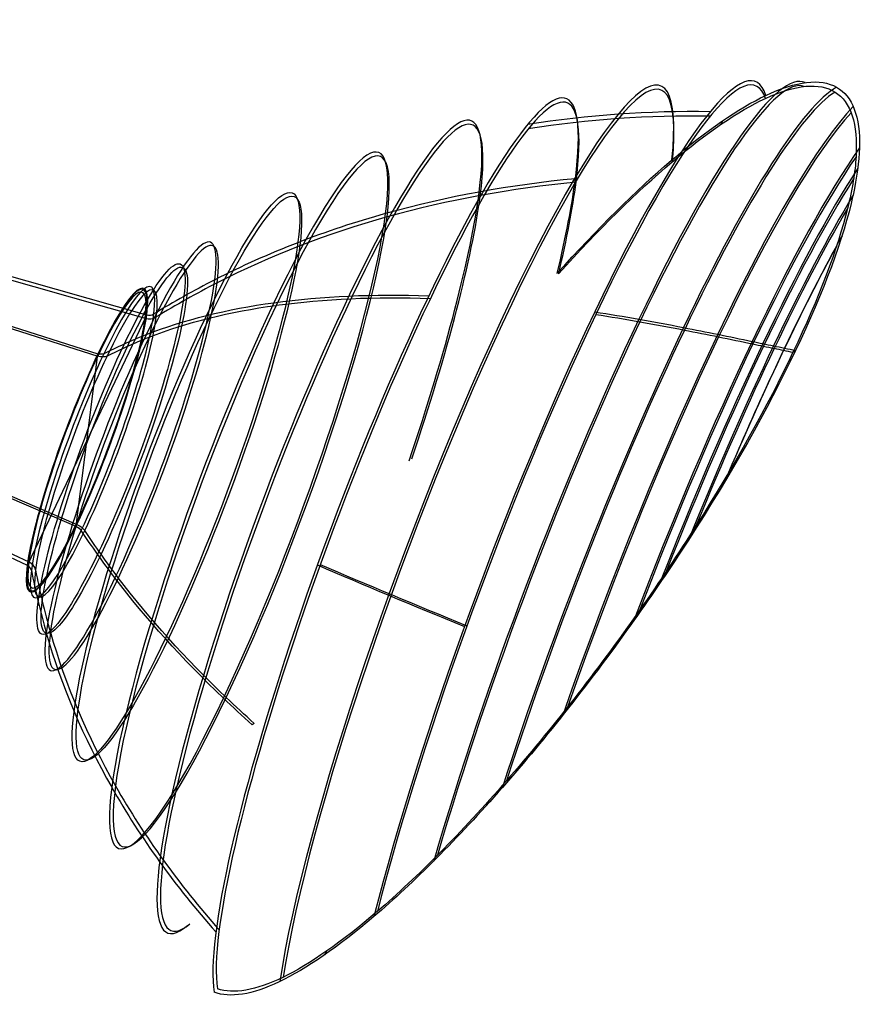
# Model space of a CAD drawing. Extents: x -334 to 592, y -3 to 481.
# Tile 37 of 37: x 393 to 592, y 76 to 311. Entities that reach past the tile are written whole.
import ezdxf

# ---------------------------------------------------------------- set-up
doc = ezdxf.new("R2010")
doc.units = 0
doc.header["$MEASUREMENT"] = 0
doc.layers.add('DEFAULT', color=178, linetype='CONTINUOUS')

msp = doc.modelspace()

# ---------------------------------------------------------------- linework, layer by layer
at = {"layer": 'DEFAULT'}
for p, q in [((559.39, 285.67, 272.31), (559.8, 286.52, 271.73)), ((353.01, 260.17, 271.87), (422.75, 240.29, 278.8)), ((352.73, 259.37, 272.4), (422.38, 239.51, 279.32)), ((343.46, 252.55, 315.09), (411.17, 231.04, 331.23)), ((343.48, 251.99, 314.26), (411.1, 230.51, 330.38)), ((422.63, 240.03, 278.98), (394.47, 181.03, 318.47)), ((577.09, 231.85, 450.7), (576.46, 231.41, 449.6)), ((405.95, 190.13, 266.39), (411.15, 230.93, 331.06)), ((329.59, 211.11, 304.72), (394.35, 180.77, 318.65)), ((330.05, 211.85, 304.21), (394.72, 181.55, 318.13)), ((383.55, 199.64, 264.64), (405.94, 190.02, 266.22)), ((383.71, 200.14, 265.49), (406, 190.55, 267.07)), ((448.32, 143.15, 226.43), (447.84, 142.81, 225.58)), ((465.12, 88.13, 404.55), (465.53, 88.99, 403.98))]:
    msp.add_line(p, q, dxfattribs=at)
at = {"layer": 'DEFAULT', "extrusion": (0.801426, -0.545971, -0.244195)}
for points in [[(312.52, 405.58), (312.38, 402.39), (312.3, 399.24), (312.3, 396.13), (312.37, 393.09), (312.49, 390.34), (312.67, 387.54), (312.91, 384.7), (313.21, 381.83), (313.59, 378.93), (314.02, 376.01), (314.53, 373.09), (315.1, 370.18), (315.74, 367.28), (316.43, 364.4), (317.19, 361.56), (318.01, 358.75), (318.88, 356), (319.79, 353.3), (320.75, 350.66), (321.75, 348.1), (322.66, 345.88), (323.63, 343.64), (324.66, 341.38), (325.75, 339.11), (326.9, 336.84), (328.1, 334.57), (329.36, 332.32), (330.66, 330.09), (332.01, 327.88), (333.41, 325.71), (334.83, 323.58), (336.3, 321.49), (337.78, 319.46), (339.29, 317.49), (340.81, 315.58), (342.34, 313.73), (343.77, 312.06), (345.27, 310.39), (346.83, 308.71), (348.43, 307.04), (350.09, 305.38), (351.8, 303.74), (353.54, 302.13), (355.32, 300.55), (357.13, 299), (358.97, 297.49), (360.83, 296.03), (362.69, 294.62), (364.57, 293.25), (366.45, 291.94), (368.31, 290.69), (370.17, 289.5), (372.04, 288.34), (373.98, 287.2), (375.97, 286.07), (378, 284.96), (380.09, 283.89), (382.21, 282.84), (384.36, 281.84), (386.53, 280.87), (388.73, 279.94), (390.94, 279.07), (393.15, 278.23), (395.36, 277.45), (397.56, 276.72), (399.75, 276.04), (401.9, 275.42), (404.03, 274.84), (406.35, 274.26), (408.73, 273.71), (411.16, 273.2), (413.64, 272.73), (416.15, 272.31), (418.69, 271.94), (421.25, 271.62), (423.82, 271.36), (426.4, 271.14), (428.97, 270.98), (431.54, 270.87), (434.08, 270.82), (436.6, 270.81), (439.08, 270.86), (441.53, 270.95), (443.92, 271.08), (446.66, 271.29), (449.45, 271.56), (452.28, 271.9), (455.14, 272.3), (458.02, 272.77), (460.92, 273.32), (463.82, 273.93), (466.71, 274.6), (469.58, 275.35), (472.43, 276.15), (475.25, 277.01), (478.03, 277.92), (480.75, 278.89), (483.42, 279.9), (486.02, 280.94), (488.55, 282.02), (491.33, 283.27), (494.13, 284.61), (496.94, 286.03), (499.76, 287.54)], [(499.88, 288.82), (498.19, 287.9), (496.72, 287.12), (493.79, 285.63), (490.87, 284.22), (487.97, 282.92), (485.46, 281.85), (482.88, 280.82), (480.24, 279.82), (477.54, 278.87), (474.79, 277.97), (472, 277.12), (469.17, 276.32), (466.32, 275.59), (463.46, 274.92), (460.59, 274.32), (457.72, 273.78), (454.86, 273.31), (452.03, 272.91), (449.22, 272.58), (446.46, 272.31), (443.74, 272.11), (441.38, 271.98), (438.96, 271.89), (436.5, 271.85), (434, 271.85), (431.48, 271.91), (428.94, 272.02), (426.39, 272.18), (423.84, 272.39), (421.29, 272.66), (418.76, 272.98), (416.24, 273.34), (413.76, 273.76), (411.31, 274.22), (408.9, 274.73), (406.54, 275.27), (404.24, 275.85), (402.14, 276.42), (400, 277.04), (397.84, 277.71), (395.66, 278.44), (393.47, 279.21), (391.28, 280.04), (389.1, 280.91), (386.92, 281.82), (384.77, 282.78), (382.64, 283.78), (380.54, 284.81), (378.47, 285.88), (376.46, 286.97), (374.49, 288.09), (372.57, 289.22), (370.71, 290.37), (368.88, 291.55), (367.03, 292.79), (365.17, 294.08), (363.32, 295.43), (361.47, 296.83), (359.63, 298.28), (357.81, 299.77), (356.01, 301.31), (354.25, 302.87), (352.52, 304.47), (350.84, 306.09), (349.19, 307.73), (347.6, 309.39), (346.06, 311.05), (344.58, 312.71), (343.15, 314.36), (341.64, 316.19), (340.14, 318.08), (338.64, 320.03), (337.17, 322.04), (335.72, 324.11), (334.31, 326.22), (332.93, 328.37), (331.59, 330.55), (330.29, 332.76), (329.05, 335), (327.86, 337.24), (326.72, 339.49), (325.64, 341.74), (324.62, 343.98), (323.65, 346.19), (322.75, 348.39), (321.76, 350.92), (320.81, 353.53), (319.9, 356.21), (319.04, 358.94), (318.23, 361.72), (317.48, 364.54), (316.79, 367.39), (316.15, 370.26), (315.59, 373.15), (315.09, 376.04), (314.65, 378.92), (314.28, 381.79), (313.97, 384.64), (313.73, 387.46), (313.55, 390.23), (313.43, 392.95), (313.36, 396.13), (313.37, 399.37), (313.45, 402.66), (313.52, 404.33), (313.63, 406.24)]]:
    msp.add_lwpolyline(points, dxfattribs=at)
at = {"layer": 'DEFAULT', "extrusion": (0.927086, -0.346159, 0.143825)}
for centre, radius in [((340.14, 251.16, 374.25), 72.16), ((340.14, 251.16, 375), 71.49), ((340.14, 251.16, 355.02), 46.99), ((340.14, 251.16, 355.86), 46.44)]:
    msp.add_circle(centre, radius, dxfattribs=at)
for centre, radius, start, end in [((340.14, 251.16, 448.16), 126.63, 331.3107, 145.6777), ((340.14, 251.16, 448.59), 125.73, 331.7278, 145.2606), ((340.14, 251.16, 469.16), 135.49, 349.6022, 127.3862), ((340.14, 251.16, 469.51), 134.55, 350.0789, 126.9095), ((340.14, 251.16, 428.03), 115.95, 328.4942, 165.8559), ((340.14, 251.16, 480.22), 139.4, 359.2191, 117.7693), ((340.14, 251.16, 428.54), 115.09, 328.4942, 165.4545), ((340.14, 251.16, 480.54), 138.45, 359.765, 117.2233), ((340.14, 251.16, 408.48), 103.09, 328.4942, 194.5633), ((340.14, 251.16, 409.07), 102.29, 328.4942, 194.0665), ((340.14, 251.16, 491.4), 142.96, 9.5501, 107.4382), ((340.14, 251.16, 491.69), 142, 10.2039, 106.7844), ((340.14, 251.16, 391), 87.58, 328.4942, 58.4942), ((340.14, 251.16, 500.01), 145.52, 18.4194, 98.5689), ((340.14, 251.16, 500.29), 144.56, 19.228, 97.7604), ((340.14, 251.16, 390.33), 88.32, 328.4942, 58.4942), ((340.14, 251.16, 508.65), 147.98, 29.0551, 87.9333), ((340.14, 251.16, 508.92), 147.02, 30.1739, 86.8145), ((340.14, 251.16, 511.33), 148.73, 33.0443, 83.9441), ((340.14, 251.16, 428.03), 115.95, 311.1325, 328.4942), ((340.14, 251.16, 428.54), 115.09, 311.5338, 328.4942), ((340.14, 251.16, 511.6), 147.77, 34.3532, 82.6351), ((340.14, 251.16, 408.48), 103.09, 282.4251, 328.4942), ((340.14, 251.16, 409.07), 102.29, 282.9219, 328.4942), ((340.14, 251.16, 514.01), 149.48, 37.6896, 79.2988), ((340.14, 251.16, 360.02), 54.34, 328.4942, 58.4942), ((340.14, 251.16, 514.27), 148.51, 39.3202, 77.6682), ((340.14, 251.16, 390.33), 88.32, 58.4942, 328.4942), ((340.14, 251.16, 391), 87.58, 58.4942, 328.4942), ((340.14, 251.16, 360.84), 53.77, 328.4942, 58.4942), ((340.14, 251.16, 516.79), 150.25, 43.8531, 73.1353), ((340.14, 251.16, 516.63), 149.17, 44.9922, 71.9961), ((340.14, 251.16, 348.85), 37.52, 328.4959, 58.4959), ((340.14, 251.16, 348.85), 37.52, 328.4959, 58.4959), ((340.12, 251.25, 348.85), 38.26, 328.3975, 58.3948), ((340.14, 251.16, 351.14), 38.95, 328.4942, 58.4942), ((340.14, 251.16, 360.02), 54.34, 58.4942, 328.4942), ((340.14, 251.16, 350.28), 39.47, 328.4942, 58.4942), ((340.14, 251.16, 360.84), 53.77, 58.4942, 328.4942), ((340.14, 251.16, 348.85), 38.52, 328.4942, 58.4942), ((340.14, 251.16, 348.85), 38.52, 148.4942, 328.4942), ((340.14, 251.16, 350.28), 39.47, 58.4942, 328.4942), ((340.14, 251.16, 351.14), 38.95, 58.4942, 328.4942), ((340.05, 251.14, 348.85), 38.26, 238.5936, 328.5909), ((340.14, 251.16, 348.85), 37.52, 238.4925, 328.4925), ((340.14, 251.16, 348.85), 37.52, 238.4925, 328.4925), ((340.14, 251.16, 348.85), 38.52, 58.4942, 148.4942), ((340.23, 251.18, 348.85), 38.26, 58.5936, 148.5909), ((340.14, 251.16, 348.85), 37.52, 58.4925, 148.4925), ((340.14, 251.16, 348.85), 37.52, 58.4925, 148.4925), ((340.16, 251.07, 348.85), 38.26, 148.3975, 238.3948), ((340.14, 251.16, 348.85), 37.52, 148.4959, 238.4959), ((340.14, 251.16, 348.85), 37.52, 148.4959, 238.4959)]:
    msp.add_arc(centre, radius, start, end, dxfattribs=at)
at = {"layer": 'DEFAULT', "extrusion": (0.801426, -0.545971, -0.244195)}
for centre, radius, start, end in [((429.92, 413.09, 225.85), 142.66, 337.7885, 359.4742), ((429.71, 413.3, 225.85), 144.06, 337.3466, 358.796), ((437.72, 413.34, 225.85), 134.86, 359.3372, 22.0977), ((437.12, 413.45, 225.85), 136.65, 358.6662, 20.7943), ((430.56, 412.76, 225.85), 143.07, 298.927, 337.4136), ((430.51, 412.67, 225.85), 141.95, 299.2521, 337.8548), ((446.61, 416.82, 225.85), 126.59, 20.8954, 31.3526), ((447.28, 416.97, 225.85), 124.64, 22.2073, 33.3536), ((453.47, 421.64, 225.85), 118.21, 31.0853, 84.4578), ((453.38, 421.5, 225.85), 117.05, 33.1439, 82.3992), ((451.93, 414.03, 225.85), 124.64, 82.1894, 93.3358), ((452.08, 413.37, 225.85), 126.59, 84.1905, 94.6476), ((452.78, 403.85, 225.85), 134.86, 93.4453, 116.2059), ((453.13, 403.36, 225.85), 136.65, 94.7488, 116.8768), ((455.91, 396.7, 225.85), 142.66, 116.0688, 137.7545), ((456.19, 396.6, 225.85), 144.06, 116.747, 138.1965), ((455.28, 397.06, 225.85), 141.95, 137.6883, 176.291), ((455.34, 397.14, 225.85), 143.07, 138.1294, 176.6161)]:
    msp.add_arc(centre, radius, start, end, dxfattribs=at)
at = {"layer": 'DEFAULT', "extrusion": (-0.259323, -0.315222, 0.9129)}
msp.add_arc((415.96, 481.56, 100.4), 258.22, 130.9829, 141.099, dxfattribs=at)
at = {"layer": 'DEFAULT', "extrusion": (-0.259954, -0.317284, 0.912006)}
msp.add_arc((416.76, 481.02, 99.44), 257.22, 130.8781, 140.9942, dxfattribs=at)
at = {"layer": 'DEFAULT', "extrusion": (0.067922, 0.532464, 0.843723)}
for centre, radius, start, end in [((-545.28, 73.1, 391.89), 230.81, 284.8857, 296.509), ((-545.28, 73.1, 391.89), 229.81, 284.8856, 296.5091), ((-535.85, 54.34, 391.89), 209.82, 296.4927, 308.9504), ((-535.85, 54.34, 391.89), 208.82, 296.4927, 308.9497), ((-564.53, 87.77, 391.89), 253.85, 309.242, 313.256), ((-564.53, 87.77, 391.89), 252.85, 309.2426, 313.256), ((-389.21, -98.57, 391.89), 3, 79.7851, 133.256), ((-389.21, -98.57, 391.89), 2, 82.463, 133.256), ((-367.51, -20.52, 391.89), 2, 195.6605, 246.4535), ((-367.51, -20.52, 391.89), 3, 195.6605, 249.1314), ((-613.86, -89.58, 391.89), 253.85, 15.6605, 19.6745), ((-613.86, -89.58, 391.89), 252.85, 15.6605, 19.6739), ((-572.04, -75.77, 391.89), 209.82, 19.9661, 32.4238), ((-572.04, -75.77, 391.89), 208.82, 19.9668, 32.4238), ((-589.79, -86.96, 391.89), 230.81, 32.4075, 44.0308), ((-589.79, -86.96, 391.89), 229.81, 32.4074, 44.0309)]:
    msp.add_arc(centre, radius, start, end, dxfattribs=at)
at = {"layer": 'DEFAULT', "extrusion": (0.368644, 0.772435, -0.517152)}
for centre, radius, start, end in [((-485.28, 396, 158.75), 230.81, 38.2753, 49.8987), ((-485.28, 396, 158.75), 229.81, 38.2753, 49.8988), ((-468.77, 408.95, 158.75), 209.82, 25.8339, 38.2916), ((-468.77, 408.95, 158.75), 208.82, 25.8346, 38.2917), ((-562.72, 271.72, 158.75), 377.62, 59.9914, 63.5517), ((-562.72, 271.72, 158.75), 376.62, 59.9914, 63.5518), ((-749.12, -99.51, 158.75), 793.01, 63.44042, 64.73862), ((-749.12, -99.51, 158.75), 792.01, 63.44035, 64.73873), ((-508.95, 390.93, 158.75), 253.85, 21.5284, 25.5423), ((-508.95, 390.93, 158.75), 252.85, 21.5284, 25.5417), ((-840.73, -286.26, 158.75), 1001, 64.55794, 64.87615), ((-840.73, -286.26, 158.75), 1000, 64.55785, 64.87627), ((-844.55, -284.45, 158.75), 1001, 64.63407, 64.96495), ((-844.55, -284.45, 158.75), 1000, 64.63395, 64.91404), ((-270.95, 484.82, 158.75), 3, 201.5284, 254.9993), ((-270.95, 484.82, 158.75), 2, 201.5284, 252.3214), ((-284.57, 404.96, 158.75), 2, 88.3308, 139.1238), ((-284.57, 404.96, 158.75), 3, 85.6529, 139.1238), ((-478.02, 572.4, 158.75), 253.85, 315.1099, 319.1238), ((-478.02, 572.4, 158.75), 252.85, 315.1105, 319.1238), ((-446.07, 542.08, 158.75), 209.82, 302.3606, 314.8182), ((-446.07, 542.08, 158.75), 208.82, 302.3605, 314.8175), ((-457.36, 559.77, 158.75), 230.81, 299.7991, 302.3769), ((-457.36, 559.77, 158.75), 229.81, 299.8577, 302.3769)]:
    msp.add_arc(centre, radius, start, end, dxfattribs=at)
at = {"layer": 'DEFAULT', "extrusion": (0.338761, 0.937967, 0.073879)}
msp.add_arc((-536.04, 197.83, 357.94), 258.22, 51.2403, 61.3564, dxfattribs=at)
at = {"layer": 'DEFAULT', "extrusion": (0.339135, 0.938011, 0.071575)}
msp.add_arc((-535.92, 198.64, 357.41), 257.22, 51.2417, 61.3578, dxfattribs=at)

doc.saveas('drawing.dxf')
